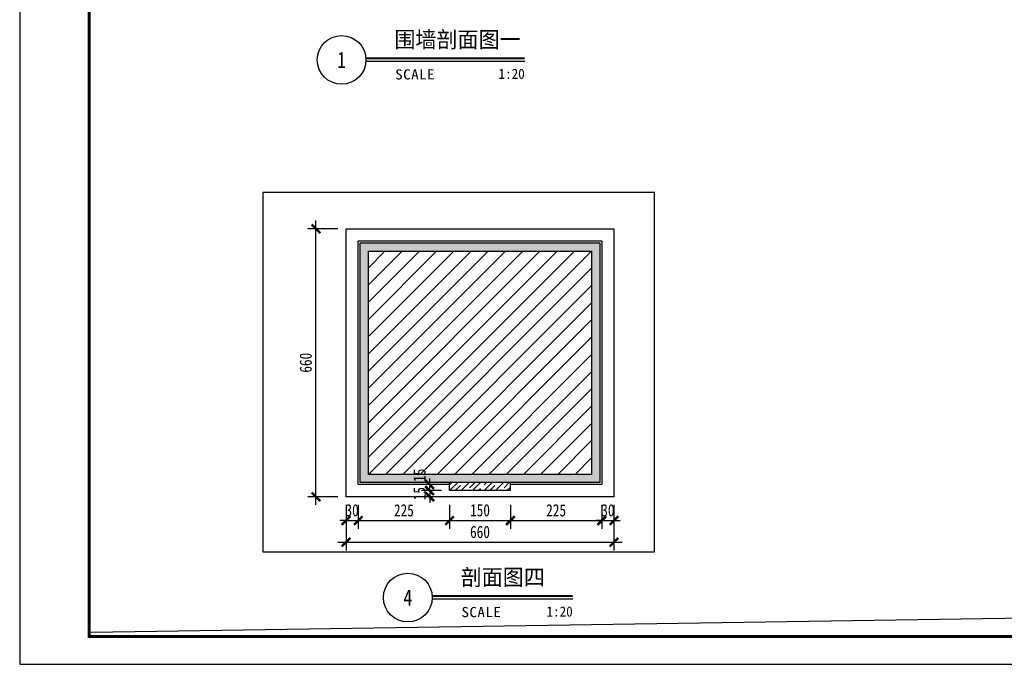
# Model space of a CAD drawing. Extents: x 499156 to 998412, y 3804642 to 7609653.
# Tile 16 of 74: x 499959 to 500202, y 3804642 to 3804800. Entities that reach past the tile are written whole.
import ezdxf
from ezdxf.enums import TextEntityAlignment as Align

# ---------------------------------------------------------------- set-up
doc = ezdxf.new("R2010")
doc.units = 0
doc.header["$PDMODE"] = 35
doc.header["$PDSIZE"] = 1.2
doc.layers.get('0').update_dxf_attribs({"linetype": 'CONTINUOUS'})
doc.layers.get('Defpoints').update_dxf_attribs({"linetype": 'CONTINUOUS'})
for name, color, linetype in [('12-ab-text', 7, 'CONTINUOUS'), ('13-ab-outline', 2, 'CONTINUOUS'), ('14-ab-paving-l', 135, 'CONTINUOUS'), ('15-ab-hatch', 8, 'CONTINUOUS'), ('17-ab-base', 5, 'CONTINUOUS'), ('19-ab-dim', 3, 'CONTINUOUS'), ('20-ab-see', 8, 'CONTINUOUS'), ('PUB_TITLE', 4, 'CONTINUOUS'), ('道路1', 4, 'CONTINUOUS')]:
    doc.layers.add(name, color=color, linetype=linetype)
doc.layers.add('18-ab-hide', color=191, linetype='CONTINUOUS', plot=False)
doc.styles.add('ab', font='simhei.ttf', dxfattribs={"width": 0.8})
doc.dimstyles.new('1-10', dxfattribs={"dimscale": 10, "dimtxt": 3, "dimasz": 1.5, "dimexe": 2, "dimexo": 2, "dimgap": 1, "dimtad": 1, "dimdec": 0, "dimtxsty": 'ab', "dimblk": 'ARCHTICK', "dimcen": 1, "dimdle": 2, "dimclrd": 256, "dimclre": 256, "dimclrt": 7, "dimadec": 0, "dimazin": 0, "dimtfac": 1, "dimtdec": 0, "dimtix": 1, "dimtmove": 2, "dimatfit": 3, "dimldrblk": 'DOT', "dimfxl": 8, "dimarcsym": 1})

# ---------------------------------------------------------------- blocks, each defined once
blk = doc.blocks.new('wrtgtg')
at = {"layer": 'PUB_TITLE'}
blk.add_lwpolyline([(-75296, -5841), (8804, -5841), (8804, 53559), (-75296, 53559)], close=True, dxfattribs=at)
at = {"layer": 'PUB_TITLE', "const_width": 100}
blk.add_lwpolyline([(-72796, -4841), (7804, -4841), (7804, 52559), (-72796, 52559)], close=True, dxfattribs=at)
blk = doc.blocks.new('_ArchTick')
at = {"color": 0, "linetype": 'ByBlock', "const_width": 0.4}
blk.add_lwpolyline([(-0.71, -0.71), (0.71, 0.71)], dxfattribs=at)
blk = doc.blocks.new('*D1648')
at = {"layer": '19-ab-dim', "lineweight": -2, "transparency": 16777216}
for p, q in [((500039.52, 3804680.92), (500039.52, 3804675.05)), ((500042.52, 3804680.92), (500042.52, 3804675.05)), ((500039.52, 3804677.05), (500038.02, 3804677.05)), ((500039.52, 3804677.05), (500042.52, 3804677.05)), ((500042.52, 3804677.05), (500044.02, 3804677.05))]:
    blk.add_line(p, q, dxfattribs=at)
at = {"layer": 'Defpoints', "color": 0, "transparency": 16777216}
for p in [(500039.52, 3804682.92), (500042.52, 3804682.92), (500042.52, 3804677.05)]:
    blk.add_point(p, dxfattribs=at)
at = {"layer": '19-ab-dim', "lineweight": -2, "transparency": 16777216, "xscale": 1.5, "yscale": 1.5, "zscale": 1.5}
blk.add_blockref('_ArchTick', (500039.52, 3804677.05), dxfattribs=at)
at = {"layer": '19-ab-dim', "lineweight": -2, "transparency": 16777216, "xscale": 1.5, "yscale": 1.5, "zscale": 1.5, "rotation": 180}
blk.add_blockref('_ArchTick', (500042.52, 3804677.05), dxfattribs=at)
at = {"layer": '19-ab-dim', "color": 7, "transparency": 16777216, "insert": (500041.02, 3804679.57), "char_height": 3, "attachment_point": 5, "style": 'ab'}
blk.add_mtext('30', dxfattribs=at)
blk = doc.blocks.new('_Dot')
at = {"color": 0, "linetype": 'ByBlock', "lineweight": -2}
blk.add_line((-0.5, 0), (-1, 0), dxfattribs=at)
at = {"color": 0, "linetype": 'ByBlock', "const_width": 0.5}
blk.add_lwpolyline([(-0.25, 0, 1), (0.25, 0, 1)], format="xyb", close=True, dxfattribs=at)
blk = doc.blocks.new('*D1600')
at = {"layer": '19-ab-dim', "lineweight": -2, "transparency": 16777216}
for p, q in [((500042.52, 3804680.92), (500042.52, 3804675.05)), ((500065.02, 3804680.92), (500065.02, 3804675.05)), ((500040.52, 3804677.05), (500067.02, 3804677.05))]:
    blk.add_line(p, q, dxfattribs=at)
at = {"layer": 'Defpoints', "color": 0, "transparency": 16777216}
for p in [(500042.52, 3804682.92), (500065.02, 3804682.92), (500065.02, 3804677.05)]:
    blk.add_point(p, dxfattribs=at)
at = {"layer": '19-ab-dim', "lineweight": -2, "transparency": 16777216, "xscale": 1.5, "yscale": 1.5, "zscale": 1.5, "rotation": 180}
blk.add_blockref('_ArchTick', (500042.52, 3804677.05), dxfattribs=at)
at = {"layer": '19-ab-dim', "lineweight": -2, "transparency": 16777216, "xscale": 1.5, "yscale": 1.5, "zscale": 1.5}
blk.add_blockref('_ArchTick', (500065.02, 3804677.05), dxfattribs=at)
at = {"layer": '19-ab-dim', "color": 7, "transparency": 16777216, "insert": (500053.77, 3804679.55), "char_height": 3, "attachment_point": 5, "style": 'ab'}
blk.add_mtext('225', dxfattribs=at)
blk = doc.blocks.new('*D1601')
at = {"layer": '19-ab-dim', "lineweight": -2, "transparency": 16777216}
for p, q in [((500065.02, 3804680.92), (500065.02, 3804675.05)), ((500080.02, 3804680.92), (500080.02, 3804675.05)), ((500063.02, 3804677.05), (500082.02, 3804677.05))]:
    blk.add_line(p, q, dxfattribs=at)
at = {"layer": 'Defpoints', "color": 0, "transparency": 16777216}
for p in [(500065.02, 3804682.92), (500080.02, 3804682.92), (500080.02, 3804677.05)]:
    blk.add_point(p, dxfattribs=at)
at = {"layer": '19-ab-dim', "lineweight": -2, "transparency": 16777216, "xscale": 1.5, "yscale": 1.5, "zscale": 1.5, "rotation": 180}
blk.add_blockref('_ArchTick', (500065.02, 3804677.05), dxfattribs=at)
at = {"layer": '19-ab-dim', "lineweight": -2, "transparency": 16777216, "xscale": 1.5, "yscale": 1.5, "zscale": 1.5}
blk.add_blockref('_ArchTick', (500080.02, 3804677.05), dxfattribs=at)
at = {"layer": '19-ab-dim', "color": 7, "transparency": 16777216, "insert": (500072.52, 3804679.57), "char_height": 3, "attachment_point": 5, "style": 'ab'}
blk.add_mtext('150', dxfattribs=at)
blk = doc.blocks.new('*D1602')
at = {"layer": '19-ab-dim', "lineweight": -2, "transparency": 16777216}
for p, q in [((500080.02, 3804680.92), (500080.02, 3804675.05)), ((500102.52, 3804680.92), (500102.52, 3804675.05)), ((500078.02, 3804677.05), (500104.52, 3804677.05))]:
    blk.add_line(p, q, dxfattribs=at)
at = {"layer": 'Defpoints', "color": 0, "transparency": 16777216}
for p in [(500080.02, 3804682.92), (500102.52, 3804682.92), (500102.52, 3804677.05)]:
    blk.add_point(p, dxfattribs=at)
at = {"layer": '19-ab-dim', "lineweight": -2, "transparency": 16777216, "xscale": 1.5, "yscale": 1.5, "zscale": 1.5, "rotation": 180}
blk.add_blockref('_ArchTick', (500080.02, 3804677.05), dxfattribs=at)
at = {"layer": '19-ab-dim', "lineweight": -2, "transparency": 16777216, "xscale": 1.5, "yscale": 1.5, "zscale": 1.5}
blk.add_blockref('_ArchTick', (500102.52, 3804677.05), dxfattribs=at)
at = {"layer": '19-ab-dim', "color": 7, "transparency": 16777216, "insert": (500091.27, 3804679.55), "char_height": 3, "attachment_point": 5, "style": 'ab'}
blk.add_mtext('225', dxfattribs=at)
blk = doc.blocks.new('*D1649')
at = {"layer": '19-ab-dim', "lineweight": -2, "transparency": 16777216}
for p, q in [((500102.52, 3804680.92), (500102.52, 3804675.05)), ((500105.52, 3804680.92), (500105.52, 3804675.05)), ((500102.52, 3804677.05), (500101.02, 3804677.05)), ((500102.52, 3804677.05), (500105.52, 3804677.05)), ((500105.52, 3804677.05), (500107.02, 3804677.05))]:
    blk.add_line(p, q, dxfattribs=at)
at = {"layer": 'Defpoints', "color": 0, "transparency": 16777216}
for p in [(500102.52, 3804682.92), (500105.52, 3804682.92), (500105.52, 3804677.05)]:
    blk.add_point(p, dxfattribs=at)
at = {"layer": '19-ab-dim', "lineweight": -2, "transparency": 16777216, "xscale": 1.5, "yscale": 1.5, "zscale": 1.5}
blk.add_blockref('_ArchTick', (500102.52, 3804677.05), dxfattribs=at)
at = {"layer": '19-ab-dim', "lineweight": -2, "transparency": 16777216, "xscale": 1.5, "yscale": 1.5, "zscale": 1.5, "rotation": 180}
blk.add_blockref('_ArchTick', (500105.52, 3804677.05), dxfattribs=at)
at = {"layer": '19-ab-dim', "color": 7, "transparency": 16777216, "insert": (500104.02, 3804679.57), "char_height": 3, "attachment_point": 5, "style": 'ab'}
blk.add_mtext('30', dxfattribs=at)
blk = doc.blocks.new('*D1603')
at = {"layer": '19-ab-dim', "lineweight": -2, "transparency": 16777216}
for p, q in [((500039.52, 3804677.34), (500039.52, 3804669.71)), ((500105.52, 3804677.34), (500105.52, 3804669.71)), ((500037.52, 3804671.71), (500107.52, 3804671.71))]:
    blk.add_line(p, q, dxfattribs=at)
at = {"layer": 'Defpoints', "color": 0, "transparency": 16777216}
for p in [(500039.52, 3804679.34), (500105.52, 3804679.34), (500105.52, 3804671.71)]:
    blk.add_point(p, dxfattribs=at)
at = {"layer": '19-ab-dim', "lineweight": -2, "transparency": 16777216, "xscale": 1.5, "yscale": 1.5, "zscale": 1.5, "rotation": 180}
blk.add_blockref('_ArchTick', (500039.52, 3804671.71), dxfattribs=at)
at = {"layer": '19-ab-dim', "lineweight": -2, "transparency": 16777216, "xscale": 1.5, "yscale": 1.5, "zscale": 1.5}
blk.add_blockref('_ArchTick', (500105.52, 3804671.71), dxfattribs=at)
at = {"layer": '19-ab-dim', "color": 7, "transparency": 16777216, "insert": (500072.52, 3804674.23), "char_height": 3, "attachment_point": 5, "style": 'ab'}
blk.add_mtext('660', dxfattribs=at)
blk = doc.blocks.new('*D1650')
at = {"layer": '19-ab-dim', "lineweight": -2, "transparency": 16777216}
for p, q in [((500063.02, 3804684.42), (500058.12, 3804684.42)), ((500060.12, 3804684.42), (500060.12, 3804685.92)), ((500060.12, 3804684.42), (500060.12, 3804682.92)), ((500063.02, 3804682.92), (500058.12, 3804682.92)), ((500060.12, 3804682.92), (500060.12, 3804681.42))]:
    blk.add_line(p, q, dxfattribs=at)
at = {"layer": 'Defpoints', "color": 0, "transparency": 16777216}
for p in [(500065.02, 3804684.42), (500060.12, 3804682.92), (500065.02, 3804682.92)]:
    blk.add_point(p, dxfattribs=at)
at = {"layer": '19-ab-dim', "lineweight": -2, "transparency": 16777216, "xscale": 1.5, "yscale": 1.5, "zscale": 1.5}
for p, rotation in [((500060.12, 3804684.42), 270), ((500060.12, 3804682.92), 90)]:
    blk.add_blockref('_ArchTick', p, dxfattribs=dict(at, rotation=rotation))
at = {"layer": '19-ab-dim', "color": 7, "transparency": 16777216, "insert": (500057.62, 3804683.67), "char_height": 3, "attachment_point": 5, "rotation": 90, "style": 'ab'}
blk.add_mtext('15', dxfattribs=at)
blk = doc.blocks.new('*D1651')
at = {"layer": '19-ab-dim', "lineweight": -2, "transparency": 16777216}
for p, q in [((500060.12, 3804685.92), (500060.12, 3804687.42)), ((500063.02, 3804685.92), (500058.12, 3804685.92)), ((500063.02, 3804684.42), (500058.12, 3804684.42)), ((500060.12, 3804684.42), (500060.12, 3804685.92)), ((500060.12, 3804684.42), (500060.12, 3804682.92))]:
    blk.add_line(p, q, dxfattribs=at)
at = {"layer": 'Defpoints', "color": 0, "transparency": 16777216}
for p in [(500060.12, 3804685.92), (500065.02, 3804685.92), (500065.02, 3804684.42)]:
    blk.add_point(p, dxfattribs=at)
at = {"layer": '19-ab-dim', "lineweight": -2, "transparency": 16777216, "xscale": 1.5, "yscale": 1.5, "zscale": 1.5}
for p, rotation in [((500060.12, 3804685.92), 270), ((500060.12, 3804684.42), 90)]:
    blk.add_blockref('_ArchTick', p, dxfattribs=dict(at, rotation=rotation))
at = {"layer": '19-ab-dim', "color": 7, "transparency": 16777216, "insert": (500057.62, 3804688.2), "char_height": 3, "attachment_point": 5, "rotation": 90, "style": 'ab'}
blk.add_mtext('15', dxfattribs=at)
blk = doc.blocks.new('*D1652')
at = {"layer": '19-ab-dim', "lineweight": -2, "transparency": 16777216}
for p, q in [((500032.12, 3804680.92), (500032.12, 3804750.92)), ((500037.52, 3804748.92), (500030.12, 3804748.92)), ((500037.52, 3804682.92), (500030.12, 3804682.92))]:
    blk.add_line(p, q, dxfattribs=at)
at = {"layer": 'Defpoints', "color": 0, "transparency": 16777216}
for p in [(500032.12, 3804748.92), (500039.52, 3804748.92), (500039.52, 3804682.92)]:
    blk.add_point(p, dxfattribs=at)
at = {"layer": '19-ab-dim', "lineweight": -2, "transparency": 16777216, "xscale": 1.5, "yscale": 1.5, "zscale": 1.5}
for p, rotation in [((500032.12, 3804748.92), 90), ((500032.12, 3804682.92), 270)]:
    blk.add_blockref('_ArchTick', p, dxfattribs=dict(at, rotation=rotation))
at = {"layer": '19-ab-dim', "color": 7, "transparency": 16777216, "insert": (500029.6, 3804715.92), "char_height": 3, "attachment_point": 5, "rotation": 90, "style": 'ab'}
blk.add_mtext('660', dxfattribs=at)
blk = doc.blocks.new('*U1524')
at = {"layer": '19-ab-dim'}
blk.add_line((5.99, -0.35), (45.12, -0.35), dxfattribs=at)
at = {"layer": '19-ab-dim', "const_width": 0.5}
blk.add_lwpolyline([(5.99, 0.35), (45.12, 0.35)], dxfattribs=at)
at = {"layer": '19-ab-dim'}
blk.add_circle((0, 0), 6, dxfattribs=at)
at = {"layer": '12-ab-text', "insert": (13.2, -4.87), "char_height": 2.5, "attachment_point": 7, "style": 'ab'}
blk.add_mtext('{\\W1.1;\\T1.05;SCALE}', dxfattribs=at)
at = {"layer": '12-ab-text', "style": 'ab', "width": 0.95}
blk.add_attdef('图名', (13.01, 3), '', height=4, dxfattribs=at)
at = {"layer": '12-ab-text', "style": 'ab', "width": 0.8}
blk.add_attdef('图号', text='', height=4, dxfattribs=at).set_placement((0, 0), align=Align.MIDDLE)
at = {"layer": '12-ab-text', "style": 'ab', "width": 0.95}
blk.add_attdef('SCALE', text='', height=2.5, dxfattribs=at).set_placement((45.12, -4.68), align=Align.RIGHT)
blk = doc.blocks.new('*U1586')
at = {"layer": '19-ab-dim'}
blk.add_line((5.99, -0.35), (40.61, -0.35), dxfattribs=at)
at = {"layer": '19-ab-dim', "const_width": 0.5}
blk.add_lwpolyline([(5.99, 0.35), (40.61, 0.35)], dxfattribs=at)
at = {"layer": '19-ab-dim'}
blk.add_circle((0, 0), 6, dxfattribs=at)
at = {"layer": '12-ab-text', "insert": (13.2, -4.87), "char_height": 2.5, "attachment_point": 7, "style": 'ab'}
blk.add_mtext('{\\W1.1;\\T1.05;SCALE}', dxfattribs=at)
at = {"layer": '12-ab-text', "style": 'ab', "width": 0.95}
blk.add_attdef('图名', (13.01, 3), '', height=4, dxfattribs=at)
at = {"layer": '12-ab-text', "style": 'ab', "width": 0.8}
blk.add_attdef('图号', text='', height=4, dxfattribs=at).set_placement((0, 0), align=Align.MIDDLE)
at = {"layer": '12-ab-text', "style": 'ab', "width": 0.95}
blk.add_attdef('SCALE', text='', height=2.5, dxfattribs=at).set_placement((40.61, -4.68), align=Align.RIGHT)

msp = doc.modelspace()

# ---------------------------------------------------------------- hatches: boundary and pattern name
at = {"layer": '15-ab-hatch'}
h = msp.add_hatch(dxfattribs=at)
h.set_pattern_fill('02砂', color=256, scale=10, style=0, pattern_type=2)
h.set_pattern_definition([(37.5, (493024.8836, 3805532.956), (-0.06299336, 1.92682377), [0, -1.52, 0, -1.7, 0, -1.625]), (7.5, (493024.8836, 3805532.956), (1.7697767, 2.8221461), [0, -0.82, 0, -1.37, 0, -0.525]), (327.5, (493023.6536, 3805532.956), (3.11414186, 0.00565905), [0, -0.5, 0, -1.8, 0, -2.35]), (317.5, (493023.6536, 3805532.956), (3.0061266, 0.8776756), [0, -0.25, 0, -1.18, 0, -1.35])])
h.paths.add_polyline_path([(500102.02, 3804745.417), (500043.02, 3804745.417), (500043.02, 3804686.417), (500102.02, 3804686.417)])
h.paths.add_polyline_path([(500100.02, 3804688.417), (500045.02, 3804688.417), (500045.02, 3804743.417), (500100.02, 3804743.417)], flags=16)
h = msp.add_hatch(dxfattribs=at)
h.set_pattern_fill('03普通砖', color=256, scale=10, style=0, pattern_type=2)
h.set_pattern_definition([(45, (500045.0204, 3804688.4172), (-2.12132, 2.12132), [])])
h.paths.add_polyline_path([(500100.02, 3804743.417), (500045.02, 3804743.417), (500045.02, 3804688.417), (500100.02, 3804688.417)])
h = msp.add_hatch(dxfattribs=at)
h.set_pattern_fill('01石材', color=256, scale=10, style=0, pattern_type=2)
h.set_pattern_definition([(45, (500065.0204, 3804684.4172), (-1.41421, 1.41421), []), (45, (500066.4344, 3804684.4172), (-1.4142, 1.4142), [1.8, -1.2])])
h.paths.add_polyline_path([(500080.02, 3804684.417), (500080.02, 3804686.417), (500065.02, 3804686.417), (500065.02, 3804684.417)])

# ---------------------------------------------------------------- linework, layer by layer
at = {"layer": '13-ab-outline'}
msp.add_line((500080.02, 3804684.417, 0.689), (500065.02, 3804684.417, 0.689), dxfattribs=at)
at = {"layer": '13-ab-outline', "elevation": 0.689}
for points in [[(500065.02, 3804685.917), (500042.52, 3804685.917), (500042.52, 3804745.917), (500102.52, 3804745.917), (500102.52, 3804685.917), (500080.02, 3804685.917)], [(500065.02, 3804684.417), (500065.02, 3804686.417)], [(500080.02, 3804684.417), (500080.02, 3804686.417)]]:
    msp.add_lwpolyline(points, dxfattribs=at)
at = {"layer": '14-ab-paving-l', "elevation": 0.689}
msp.add_lwpolyline([(500043.02, 3804745.417), (500102.02, 3804745.417), (500102.02, 3804686.417), (500043.02, 3804686.417)], close=True, dxfattribs=at)
at = {"layer": '17-ab-base', "elevation": 0.689}
msp.add_lwpolyline([(500045.02, 3804743.417), (500100.02, 3804743.417), (500100.02, 3804688.417), (500045.02, 3804688.417)], close=True, dxfattribs=at)
at = {"layer": '18-ab-hide', "linetype": 'Continuous'}
msp.add_lwpolyline([(500019.046, 3804669.332), (500115.505, 3804669.332), (500115.505, 3804757.838), (500019.046, 3804757.838)], close=True, dxfattribs=at)
at = {"layer": '20-ab-see'}
for p, q in [((500039.52, 3804748.917, 0.689), (500105.52, 3804748.917, 0.689)), ((500039.52, 3804682.917, 0.689), (500039.52, 3804748.917, 0.689)), ((500105.52, 3804748.917, 0.689), (500105.52, 3804682.917, 0.689)), ((500105.52, 3804682.917, 0.689), (500039.52, 3804682.917, 0.689))]:
    msp.add_line(p, q, dxfattribs=at)
at = {"layer": '道路1', "linetype": 'Continuous'}
msp.add_line((500489.99, 3804657.327), (499976.774, 3804649.437), dxfattribs=at)

# ---------------------------------------------------------------- block references
at = {"xscale": 0.00684288, "yscale": 0.00684288, "zscale": 0.00684288}
msp.add_blockref('wrtgtg', (500474.38, 3804681.614), dxfattribs=at)
at = {"layer": '12-ab-text'}
for name, p, values in [('*U1524', (500038.423, 3804790.51), {'图名': '围墙剖面图一', '图号': '1', 'SCALE': '1:20'}), ('*U1586', (500054.742, 3804658.084), {'图名': '剖面图四', '图号': '4', 'SCALE': '1:20'})]:
    msp.add_blockref(name, p, dxfattribs=at).add_auto_attribs(values)

# ---------------------------------------------------------------- dimensions: what is measured, and where the dimension line sits
at = {"layer": '19-ab-dim'}
for p1, p2, distance, picture, middle in [((500039.52, 3804682.917, 0.689), (500039.52, 3804748.917, 0.689), 7.402, '*D1652', (500029.602, 3804715.917, 0.689)), ((500065.02, 3804684.417, 0.689), (500065.02, 3804682.917, 0.689), -4.898, '*D1650', (500057.623, 3804683.667, 0.689)), ((500039.52, 3804682.917, 0.689), (500042.52, 3804682.917, 0.689), -5.867, '*D1648', (500041.02, 3804679.567, 0.689)), ((500039.52, 3804679.339, 0.689), (500105.52, 3804679.339, 0.689), -7.626, '*D1603', (500072.52, 3804674.23, 0.689))]:
    dim = msp.add_aligned_dim(p1=p1, p2=p2, distance=distance, dimstyle='1-10', override={"dimscale": 1, "dimlfac": 10}, dxfattribs=at)
    dim.commit()
    dim.dimension.update_dxf_attribs({"geometry": picture, "text_midpoint": middle})
dim = msp.add_linear_dim(base=(500060.123, 3804685.917, 0.689), p1=(500065.02, 3804684.417, 0.689), p2=(500065.02, 3804685.917, 0.689), angle=90, dimstyle='1-10', override={"dimscale": 1, "dimlfac": 10}, dxfattribs=at)
dim.commit()
dim.dimension.update_dxf_attribs({"geometry": '*D1651', "text_midpoint": (500057.623, 3804688.202, 0.689), "dimtype": 161})
for base, p1, p2, picture, middle in [((500065.02, 3804677.05, 0.689), (500042.52, 3804682.917, 0.689), (500065.02, 3804682.917, 0.689), '*D1600', (500053.77, 3804679.55, 0.689)), ((500080.02, 3804677.05, 0.689), (500065.02, 3804682.917, 0.689), (500080.02, 3804682.917, 0.689), '*D1601', (500072.52, 3804679.567, 0.689)), ((500102.52, 3804677.05, 0.689), (500080.02, 3804682.917, 0.689), (500102.52, 3804682.917, 0.689), '*D1602', (500091.27, 3804679.55, 0.689)), ((500105.52, 3804677.05, 0.689), (500102.52, 3804682.917, 0.689), (500105.52, 3804682.917, 0.689), '*D1649', (500104.02, 3804679.567, 0.689))]:
    dim = msp.add_linear_dim(base=base, p1=p1, p2=p2, angle=180, dimstyle='1-10', override={"dimscale": 1, "dimlfac": 10}, dxfattribs=at)
    dim.commit()
    dim.dimension.update_dxf_attribs({"geometry": picture, "text_midpoint": middle})

doc.saveas('drawing.dxf')
